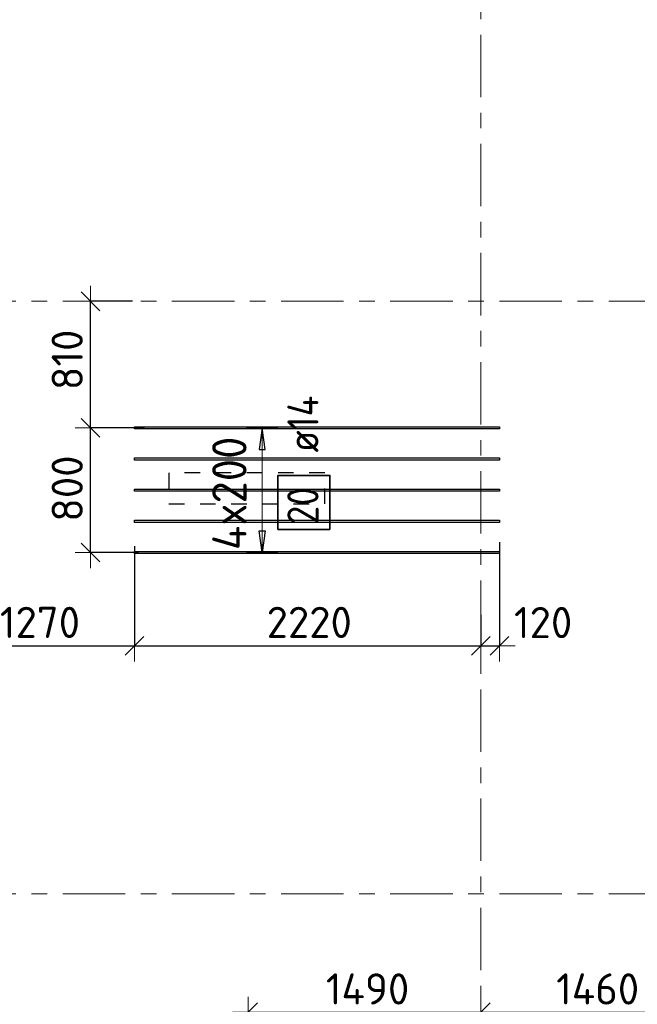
# Model space of a CAD drawing. Header units: metres. Extents: x -38 to 98, y -15 to 21.
# Tile 11 of 147: x 6.19 to 10.15, y 8.29 to 14.61. Entities that reach past the tile are written whole.
import ezdxf

# ---------------------------------------------------------------- set-up
doc = ezdxf.new("R2010")
doc.units = ezdxf.units.M
doc.header["$PDMODE"] = 65
for name, pattern in [('______11', [0.5, 0.4, -0.05, 0, -0.05]), ('______2', [0.0405, 0.03, -0.0105]), ('______5', [1.1, 0.8, -0.1, 0.1, -0.1])]:
    doc.linetypes.add(name, pattern=pattern)
doc.layers.add('XR$1$Осевая линия (1)', color=7, linetype='______5', lineweight=13)
doc.layers.add('XR$4$Размерная линия (1)', color=7, linetype='Continuous', lineweight=13)
doc.layers.add('XR$4$Арм.стержн.Доп. Арм верхн.зоны Х', color=7, linetype='Continuous', lineweight=35, true_color=0x8c8cff)
doc.layers.add('XR$6$Стена_ бетон несущ.', color=7, linetype='Continuous', lineweight=70, true_color=0xb4b496)
doc.styles.add('ISOCPEUR', font='txt')
doc.dimstyles.new('DIMSTYLE_3', dxfattribs={"dimtxt": 0.2, "dimasz": 0.2, "dimexe": 0, "dimexo": 0, "dimgap": 0.1, "dimtad": 2, "dimdec": 0, "dimlfac": 1000, "dimrnd": 5, "dimzin": 12, "dimdsep": 46, "dimtxsty": 'ISOCPEUR', "dimblk1": 'ALL_ML_STRICH', "dimblk2": 'ALL_ML_STRICH', "dimsah": 1, "dimcen": 0, "dimclrd": 7, "dimclre": 256, "dimclrt": 7, "dimadec": 0, "dimazin": 0, "dimtfac": 1, "dimtdec": 0, "dimtix": 1, "dimtmove": 2, "dimatfit": 3, "dimfxl": 0, "dimtzin": 0, "dimlwd": 0, "dimlwe": -3, "dimarcsym": 0})
doc.dimstyles.new('DIMSTYLE_33', dxfattribs={"dimtxt": 0.2, "dimasz": 0.2, "dimexe": 0, "dimexo": 0, "dimgap": 0.1, "dimtad": 2, "dimdec": 0, "dimlfac": 1000, "dimrnd": 5, "dimzin": 12, "dimdsep": 46, "dimtxsty": 'ISOCPEUR', "dimblk1": 'ALL_ML_STRICH', "dimblk2": 'ALL_ML_STRICH', "dimsah": 1, "dimcen": 0, "dimclrd": 7, "dimclre": 256, "dimclrt": 7, "dimadec": 0, "dimazin": 0, "dimtfac": 1, "dimtdec": 0, "dimtix": 1, "dimtmove": 2, "dimatfit": 3, "dimfxl": 0, "dimtvp": 1.2, "dimtzin": 0, "dimlwd": 0, "dimlwe": -3, "dimarcsym": 0})

# ---------------------------------------------------------------- blocks, each defined once
blk = doc.blocks.new('ALL_ML_STRICH')
at = {"color": 0, "linetype": 'ByBlock', "lineweight": -2}
for p, q in [((0, -0.5), (0, 0.5)), ((-1, 0), (0.5, 0)), ((-0.3, -0.3), (0.3, 0.3))]:
    blk.add_line(p, q, dxfattribs=at)
blk = doc.blocks.new('*D299')
at = {"layer": 'DEFPOINTS', "color": 7, "linetype": 'Continuous', "lineweight": 13, "transparency": 33554687}
for p in [(7.0138, 11.9888), (6.6487, 11.1888), (6.9766, 11.1888)]:
    blk.add_point(p, dxfattribs=at)
at = {"layer": 'XR$4$Размерная линия (1)', "color": 9, "linetype": 'Continuous', "lineweight": -2, "true_color": 0xc7c7c7, "transparency": 33554687}
for p, q in [((6.9938, 11.9888), (6.6487, 11.9888)), ((6.9566, 11.1888), (6.6487, 11.1888))]:
    blk.add_line(p, q, dxfattribs=at)
at = {"layer": 'XR$4$Размерная линия (1)', "color": 7, "linetype": 'Continuous', "lineweight": -2, "transparency": 33554687}
blk.add_line((6.6487, 11.1888), (6.6487, 11.9888), dxfattribs=at)
at = {"layer": 'XR$4$Размерная линия (1)', "color": 7, "linetype": 'Continuous', "lineweight": 13, "transparency": 33554687, "xscale": 0.2, "yscale": 0.2, "zscale": 0.2}
for p, rotation in [((6.6487, 11.9888), 90), ((6.6487, 11.1888), 270)]:
    blk.add_blockref('ALL_ML_STRICH', p, dxfattribs=dict(at, rotation=rotation))
at = {"layer": 'XR$4$Размерная линия (1)', "color": 7, "linetype": 'Continuous', "lineweight": 13, "transparency": 33554687, "insert": (6.4987, 11.5988), "char_height": 0.2, "width": 0.6, "attachment_point": 5, "rotation": 90, "style": 'ISOCPEUR'}
blk.add_mtext('\\A1;{800}', dxfattribs=at)
blk = doc.blocks.new('*D300')
at = {"layer": 'DEFPOINTS', "color": 7, "linetype": 'Continuous', "lineweight": 13, "transparency": 33554687}
for p in [(6.9367, 12.8), (6.6487, 11.9888), (7.0138, 11.9888)]:
    blk.add_point(p, dxfattribs=at)
at = {"layer": 'XR$4$Размерная линия (1)', "color": 9, "linetype": 'Continuous', "lineweight": -2, "true_color": 0xc7c7c7, "transparency": 33554687}
for p, q in [((6.9167, 12.8), (6.6487, 12.8)), ((6.9938, 11.9888), (6.6487, 11.9888))]:
    blk.add_line(p, q, dxfattribs=at)
at = {"layer": 'XR$4$Размерная линия (1)', "color": 7, "linetype": 'Continuous', "lineweight": -2, "transparency": 33554687}
blk.add_line((6.6487, 11.9888), (6.6487, 12.8), dxfattribs=at)
at = {"layer": 'XR$4$Размерная линия (1)', "color": 7, "linetype": 'Continuous', "lineweight": 13, "transparency": 33554687, "xscale": 0.2, "yscale": 0.2, "zscale": 0.2}
for p, rotation in [((6.6487, 12.8), 90), ((6.6487, 11.9888), 270)]:
    blk.add_blockref('ALL_ML_STRICH', p, dxfattribs=dict(at, rotation=rotation))
at = {"layer": 'XR$4$Размерная линия (1)', "color": 7, "linetype": 'Continuous', "lineweight": 13, "transparency": 33554687, "insert": (6.4987, 12.4244), "char_height": 0.2, "width": 0.6, "attachment_point": 5, "rotation": 90, "style": 'ISOCPEUR'}
blk.add_mtext('\\A1;{810}', dxfattribs=at)
blk = doc.blocks.new('*D303')
at = {"layer": 'DEFPOINTS', "color": 7, "linetype": 'Continuous', "lineweight": 13, "transparency": 33554687}
for p in [(6.9302, 11.2495), (5.6578, 11.2236), (5.6578, 10.5905)]:
    blk.add_point(p, dxfattribs=at)
at = {"layer": 'XR$4$Размерная линия (1)', "color": 9, "linetype": 'Continuous', "lineweight": -2, "true_color": 0xc7c7c7, "transparency": 33554687}
for p, q in [((5.6578, 11.2036), (5.6578, 10.5905)), ((6.9302, 11.2295), (6.9302, 10.5905))]:
    blk.add_line(p, q, dxfattribs=at)
at = {"layer": 'XR$4$Размерная линия (1)', "color": 7, "linetype": 'Continuous', "lineweight": -2, "transparency": 33554687}
blk.add_line((5.6578, 10.5905), (6.9302, 10.5905), dxfattribs=at)
at = {"layer": 'XR$4$Размерная линия (1)', "color": 7, "linetype": 'Continuous', "lineweight": 13, "transparency": 33554687, "xscale": 0.2, "yscale": 0.2, "zscale": 0.2, "rotation": 180}
blk.add_blockref('ALL_ML_STRICH', (5.6578, 10.5905), dxfattribs=at)
at = {"layer": 'XR$4$Размерная линия (1)', "color": 7, "linetype": 'Continuous', "lineweight": 13, "transparency": 33554687, "xscale": 0.2, "yscale": 0.2, "zscale": 0.2}
blk.add_blockref('ALL_ML_STRICH', (6.9302, 10.5905), dxfattribs=at)
at = {"layer": 'XR$4$Размерная линия (1)', "color": 7, "linetype": 'Continuous', "lineweight": 13, "transparency": 33554687, "insert": (6.324, 10.7405), "char_height": 0.2, "width": 0.8, "attachment_point": 5, "style": 'ISOCPEUR'}
blk.add_mtext('\\A1;{1270}', dxfattribs=at)
blk = doc.blocks.new('*D304')
at = {"layer": 'DEFPOINTS', "color": 7, "linetype": 'Continuous', "lineweight": 13, "transparency": 33554687}
for p in [(6.9302, 11.2495), (9.15, 10.8091), (6.9302, 10.5905)]:
    blk.add_point(p, dxfattribs=at)
at = {"layer": 'XR$4$Размерная линия (1)', "color": 9, "linetype": 'Continuous', "lineweight": -2, "true_color": 0xc7c7c7, "transparency": 33554687}
for p, q in [((6.9302, 11.2295), (6.9302, 10.5905)), ((9.15, 10.7891), (9.15, 10.5905))]:
    blk.add_line(p, q, dxfattribs=at)
at = {"layer": 'XR$4$Размерная линия (1)', "color": 7, "linetype": 'Continuous', "lineweight": -2, "transparency": 33554687}
blk.add_line((6.9302, 10.5905), (9.15, 10.5905), dxfattribs=at)
at = {"layer": 'XR$4$Размерная линия (1)', "color": 7, "linetype": 'Continuous', "lineweight": 13, "transparency": 33554687, "xscale": 0.2, "yscale": 0.2, "zscale": 0.2, "rotation": 180}
blk.add_blockref('ALL_ML_STRICH', (6.9302, 10.5905), dxfattribs=at)
at = {"layer": 'XR$4$Размерная линия (1)', "color": 7, "linetype": 'Continuous', "lineweight": 13, "transparency": 33554687, "xscale": 0.2, "yscale": 0.2, "zscale": 0.2}
blk.add_blockref('ALL_ML_STRICH', (9.15, 10.5905), dxfattribs=at)
at = {"layer": 'XR$4$Размерная линия (1)', "color": 7, "linetype": 'Continuous', "lineweight": 13, "transparency": 33554687, "insert": (8.0501, 10.7405), "char_height": 0.2, "width": 0.8, "attachment_point": 5, "style": 'ISOCPEUR'}
blk.add_mtext('\\A1;{2220}', dxfattribs=at)
blk = doc.blocks.new('*D305')
at = {"layer": 'DEFPOINTS', "color": 7, "linetype": 'Continuous', "lineweight": 13, "transparency": 33554687}
for p in [(9.2702, 11.2754), (9.15, 10.8091), (9.15, 10.5905)]:
    blk.add_point(p, dxfattribs=at)
at = {"layer": 'XR$4$Размерная линия (1)', "color": 9, "linetype": 'Continuous', "lineweight": -2, "true_color": 0xc7c7c7, "transparency": 33554687}
for p, q in [((9.2702, 11.2554), (9.2702, 10.5905)), ((9.15, 10.7891), (9.15, 10.5905))]:
    blk.add_line(p, q, dxfattribs=at)
at = {"layer": 'XR$4$Размерная линия (1)', "color": 7, "linetype": 'Continuous', "lineweight": -2, "transparency": 33554687}
blk.add_line((9.15, 10.5905), (9.2702, 10.5905), dxfattribs=at)
at = {"layer": 'XR$4$Размерная линия (1)', "color": 7, "linetype": 'Continuous', "lineweight": 13, "transparency": 33554687, "xscale": 0.2, "yscale": 0.2, "zscale": 0.2, "rotation": 180}
blk.add_blockref('ALL_ML_STRICH', (9.15, 10.5905), dxfattribs=at)
at = {"layer": 'XR$4$Размерная линия (1)', "color": 7, "linetype": 'Continuous', "lineweight": 13, "transparency": 33554687, "xscale": 0.2, "yscale": 0.2, "zscale": 0.2}
blk.add_blockref('ALL_ML_STRICH', (9.2702, 10.5905), dxfattribs=at)
at = {"layer": 'XR$4$Размерная линия (1)', "color": 7, "linetype": 'Continuous', "lineweight": 13, "transparency": 33554687, "insert": (9.5496, 10.7393), "char_height": 0.2, "width": 0.6, "attachment_point": 5, "style": 'ISOCPEUR'}
blk.add_mtext('\\A1;{120}', dxfattribs=at)
blk = doc.blocks.new('*D522')
at = {"layer": 'DEFPOINTS', "color": 7, "linetype": 'Continuous', "lineweight": 13, "transparency": 33554687}
for p in [(7.6584, 8.239), (9.15, 7.8449), (7.6584, 7.6586)]:
    blk.add_point(p, dxfattribs=at)
at = {"layer": 'XR$4$Размерная линия (1)', "color": 9, "linetype": 'Continuous', "lineweight": -2, "true_color": 0xc7c7c7, "transparency": 33554687}
for p, q in [((7.6584, 7.6786), (7.6584, 8.239)), ((9.15, 7.8649), (9.15, 8.239))]:
    blk.add_line(p, q, dxfattribs=at)
at = {"layer": 'XR$4$Размерная линия (1)', "color": 7, "linetype": 'Continuous', "lineweight": -2, "transparency": 33554687}
blk.add_line((7.6584, 8.239), (9.15, 8.239), dxfattribs=at)
at = {"layer": 'XR$4$Размерная линия (1)', "color": 7, "linetype": 'Continuous', "lineweight": 13, "transparency": 33554687, "xscale": 0.2, "yscale": 0.2, "zscale": 0.2, "rotation": 180}
blk.add_blockref('ALL_ML_STRICH', (7.6584, 8.239), dxfattribs=at)
at = {"layer": 'XR$4$Размерная линия (1)', "color": 7, "linetype": 'Continuous', "lineweight": 13, "transparency": 33554687, "xscale": 0.2, "yscale": 0.2, "zscale": 0.2}
blk.add_blockref('ALL_ML_STRICH', (9.15, 8.239), dxfattribs=at)
at = {"layer": 'XR$4$Размерная линия (1)', "color": 7, "linetype": 'Continuous', "lineweight": 13, "transparency": 33554687, "insert": (8.4242, 8.389), "char_height": 0.2, "width": 0.8, "attachment_point": 5, "style": 'ISOCPEUR'}
blk.add_mtext('\\A1;{1490}', dxfattribs=at)
blk = doc.blocks.new('*D523')
at = {"layer": 'DEFPOINTS', "color": 7, "linetype": 'Continuous', "lineweight": 13, "transparency": 33554687}
for p in [(9.15, 8.239), (9.15, 7.8449), (10.6084, 7.6586)]:
    blk.add_point(p, dxfattribs=at)
at = {"layer": 'XR$4$Размерная линия (1)', "color": 9, "linetype": 'Continuous', "lineweight": -2, "true_color": 0xc7c7c7, "transparency": 33554687}
for p, q in [((9.15, 7.8649), (9.15, 8.239)), ((10.6084, 7.6786), (10.6084, 8.239))]:
    blk.add_line(p, q, dxfattribs=at)
at = {"layer": 'XR$4$Размерная линия (1)', "color": 7, "linetype": 'Continuous', "lineweight": -2, "transparency": 33554687}
blk.add_line((9.15, 8.239), (10.6084, 8.239), dxfattribs=at)
at = {"layer": 'XR$4$Размерная линия (1)', "color": 7, "linetype": 'Continuous', "lineweight": 13, "transparency": 33554687, "xscale": 0.2, "yscale": 0.2, "zscale": 0.2, "rotation": 180}
blk.add_blockref('ALL_ML_STRICH', (9.15, 8.239), dxfattribs=at)
at = {"layer": 'XR$4$Размерная линия (1)', "color": 7, "linetype": 'Continuous', "lineweight": 13, "transparency": 33554687, "xscale": 0.2, "yscale": 0.2, "zscale": 0.2}
blk.add_blockref('ALL_ML_STRICH', (10.6084, 8.239), dxfattribs=at)
at = {"layer": 'XR$4$Размерная линия (1)', "color": 7, "linetype": 'Continuous', "lineweight": 13, "transparency": 33554687, "insert": (9.8992, 8.389), "char_height": 0.2, "width": 0.8, "attachment_point": 5, "style": 'ISOCPEUR'}
blk.add_mtext('\\A1;{1460}', dxfattribs=at)

msp = doc.modelspace()

# ---------------------------------------------------------------- linework, layer by layer
at = {"layer": 'XR$1$Осевая линия (1)', "color": 253, "linetype": '______11', "lineweight": 13, "true_color": 0xa0a0a0, "transparency": 33554687}
for p, q in [((9.15, -3.39), (9.15, 19.78)), ((-2.63, 12.8), (62.6, 12.8)), ((-2.63, 9), (62.6, 9))]:
    msp.add_line(p, q, dxfattribs=at)
at = {"layer": 'XR$4$Арм.стержн.Доп. Арм верхн.зоны Х', "color": 253, "linetype": 'Continuous', "lineweight": -3, "true_color": 0xa0a0a0, "transparency": 33554687}
for p, q in [((7.7482, 11.9888), (7.6482, 11.9888)), ((7.7482, 11.9888), (7.8482, 11.9888)), ((7.7482, 11.1888), (7.6482, 11.1888)), ((7.7482, 11.1888), (7.8482, 11.1888))]:
    msp.add_line(p, q, dxfattribs=at)
at = {"layer": 'XR$4$Арм.стержн.Доп. Арм верхн.зоны Х', "color": 7, "linetype": 'Continuous', "lineweight": 25, "transparency": 33554687}
for p, q in [((7.7482, 11.9888), (7.7282, 11.8488)), ((7.7682, 11.8488), (7.7482, 11.9888)), ((7.7282, 11.8488), (7.7682, 11.8488)), ((7.7482, 11.1888), (7.7282, 11.3288)), ((7.7282, 11.3288), (7.7682, 11.3288)), ((7.7682, 11.3288), (7.7482, 11.1888))]:
    msp.add_line(p, q, dxfattribs=at)
at = {"layer": 'XR$4$Арм.стержн.Доп. Арм верхн.зоны Х', "color": 7, "linetype": 'Continuous', "lineweight": 13, "transparency": 33554687}
for p, q in [((7.7482, 11.9888), (7.7482, 11.9888)), ((7.7482, 11.1888), (7.7482, 11.9888)), ((7.7482, 11.1888), (7.7482, 11.1888))]:
    msp.add_line(p, q, dxfattribs=at)
at = {"layer": 'XR$4$Арм.стержн.Доп. Арм верхн.зоны Х', "color": 7, "linetype": 'Continuous', "lineweight": 25, "transparency": 33554687}
for points in [[(9.2702, 11.9818), (6.9302, 11.9818), (6.9302, 11.9958), (9.2702, 11.9958), (9.2702, 11.9818)], [(9.2702, 11.7818), (6.9302, 11.7818), (6.9302, 11.7958), (9.2702, 11.7958), (9.2702, 11.7818)], [(9.2702, 11.5818), (6.9302, 11.5818), (6.9302, 11.5958), (9.2702, 11.5958), (9.2702, 11.5818)], [(9.2702, 11.3818), (6.9302, 11.3818), (6.9302, 11.3958), (9.2702, 11.3958), (9.2702, 11.3818)], [(9.2702, 11.1818), (6.9302, 11.1818), (6.9302, 11.1958), (9.2702, 11.1958), (9.2702, 11.1818)]]:
    msp.add_lwpolyline(points, dxfattribs=at)
at = {"layer": 'XR$4$Арм.стержн.Доп. Арм верхн.зоны Х', "color": 7, "linetype": 'Continuous', "lineweight": 35, "transparency": 33554687}
msp.add_lwpolyline([(8.1831, 11.3368), (8.1831, 11.6834), (7.8498, 11.6834), (7.8498, 11.3368), (8.1831, 11.3368)], dxfattribs=at)
at = {"layer": 'XR$6$Стена_ бетон несущ.', "color": 253, "linetype": '______2', "lineweight": -3, "true_color": 0xa0a0a0, "transparency": 33554687}
for p, q in [((8.1499, 11.7), (7.1499, 11.7)), ((7.1499, 11.7), (7.1499, 11.5)), ((8.1499, 11.5), (8.1499, 11.7)), ((7.1499, 11.5), (8.1499, 11.5))]:
    msp.add_line(p, q, dxfattribs=at)

# ---------------------------------------------------------------- texts
at = {"layer": 'XR$4$Арм.стержн.Доп. Арм верхн.зоны Х', "color": 7, "linetype": 'Continuous', "lineweight": 25, "transparency": 33554687, "char_height": 0.2, "attachment_point": 7, "rotation": 90, "style": 'ISOCPEUR'}
for s, insert, width in [('\\W0.89; ø14 ', (8.1098, 11.7168), 0.769432), ('\\W0.87;20', (8.1098, 11.3701), 0.367208)]:
    msp.add_mtext(s, dxfattribs=dict(at, insert=insert, width=width))
at = {"layer": 'XR$4$Арм.стержн.Доп. Арм верхн.зоны Х', "color": 7, "linetype": 'Continuous', "lineweight": 13, "transparency": 33554687, "insert": (7.6482, 11.2038), "char_height": 0.22, "width": 0.895564, "attachment_point": 7, "rotation": 90, "style": 'ISOCPEUR'}
msp.add_mtext('\\W0.95;4x200', dxfattribs=at)

# ---------------------------------------------------------------- dimensions: what is measured, and where the dimension line sits
at = {"layer": 'XR$4$Размерная линия (1)', "color": 7, "linetype": 'Continuous', "lineweight": 13, "transparency": 33554687}
for base, p1, p2, picture, middle in [((6.6487, 12.8), (6.9938, 11.9888), (6.9167, 12.8), '*D300', (6.4987, 12.4244)), ((6.6487, 11.9888), (6.9566, 11.1888), (6.9938, 11.9888), '*D299', (6.4987, 11.5988))]:
    dim = msp.add_linear_dim(base=base, p1=p1, p2=p2, angle=90, dimstyle='DIMSTYLE_3', override={"dimpost": '<>', "dimclrd": 7, "dimclre": 9, "dimclrt": 7, "dimlwd": 0, "dimlwe": 65533}, dxfattribs=at)
    dim.commit()
    dim.dimension.update_dxf_attribs({"geometry": picture, "text_midpoint": middle, "dimtype": 160})
for base, p1, p2, dimstyle, picture, middle in [((6.9302, 10.5905), (5.6578, 11.2036), (6.9302, 11.2295), 'DIMSTYLE_3', '*D303', (6.324, 10.7405)), ((9.15, 10.5905), (6.9302, 11.2295), (9.15, 10.7891), 'DIMSTYLE_3', '*D304', (8.0501, 10.7405)), ((9.2702, 10.5905), (9.15, 10.7891), (9.2702, 11.2554), 'DIMSTYLE_33', '*D305', (9.5496, 10.7393)), ((9.15, 8.239), (7.6584, 7.6786), (9.15, 7.8649), 'DIMSTYLE_3', '*D522', (8.4242, 8.389)), ((10.6084, 8.239), (9.15, 7.8649), (10.6084, 7.6786), 'DIMSTYLE_3', '*D523', (9.8992, 8.389))]:
    dim = msp.add_linear_dim(base=base, p1=p1, p2=p2, dimstyle=dimstyle, override={"dimpost": '<>', "dimclrd": 7, "dimclre": 9, "dimclrt": 7, "dimlwd": 0, "dimlwe": 65533}, dxfattribs=at)
    dim.commit()
    dim.dimension.update_dxf_attribs({"geometry": picture, "text_midpoint": middle, "dimtype": 160})

doc.saveas('drawing.dxf')
